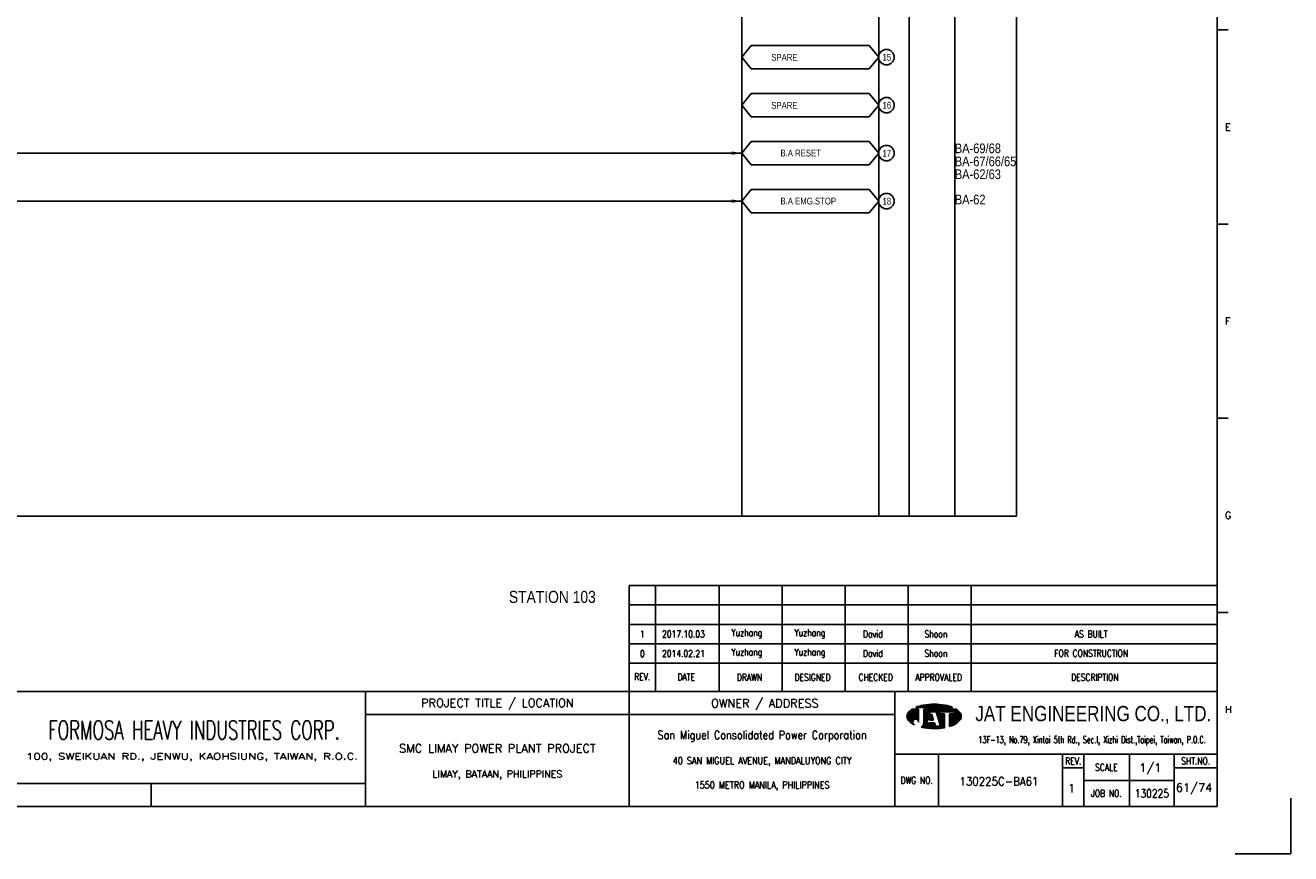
# Model space of a CAD drawing. Extents: x 2722 to 3688, y -648 to 35.
# Tile 2 of 3: x 3164 to 3688, y -648 to -305. Entities that reach past the tile are written whole.
import ezdxf
from ezdxf.enums import TextEntityAlignment as Align
from ezdxf.lldxf.tags import DXFTag

# ---------------------------------------------------------------- set-up
doc = ezdxf.new("R2010")
doc.units = 0
doc.header["$MEASUREMENT"] = 0
for name, color, linetype in [('B_DIM', 7, 'Continuous'), ('CON', 4, 'Continuous'), ('DCS', 7, 'Continuous'), ('HID', 2, 'HIDDEN'), ('T', 2, 'Continuous'), ('TEXT', 7, 'Continuous'), ('圖框CON', 4, 'Continuous'), ('框線', 6, 'Continuous')]:
    doc.layers.add(name, color=color, linetype=linetype)
doc.styles.add('AEH', font='simplex', dxfattribs={"width": 0.8, "bigfont": 'ae'})
doc.styles.add('DAYUKP', font='complex', dxfattribs={"bigfont": 'DAYUKP.SHX'})
doc.styles.add('E2', font='simplex.shx', dxfattribs={"height": 2})
doc.styles.add('E3', font='simplex.shx', dxfattribs={"height": 3})
doc.styles.add('ROMANS', font='romans', dxfattribs={"width": 0.8})
doc.styles.add('style3', font='ARIALN.TTF')
doc.styles.add('WMF-Arial0', font='arial.ttf')
tags = doc.linetypes.add('HIDDEN', pattern=[4, 1.5, -1, 1.5]).pattern_tags.tags
tags[8:9] = [DXFTag(74, 4), DXFTag(75, 0), DXFTag(340, '0'), DXFTag(46, 1.0), DXFTag(50, 0.0), DXFTag(44, 0.0), DXFTag(45, 0.0)]
tags[6:7] = [DXFTag(74, 4), DXFTag(75, 0), DXFTag(340, '0'), DXFTag(46, 1.0), DXFTag(50, 0.0), DXFTag(44, 0.0), DXFTag(45, 0.0)]
tags[4:5] = [DXFTag(74, 4), DXFTag(75, 0), DXFTag(340, '0'), DXFTag(46, 1.0), DXFTag(50, 0.0), DXFTag(44, 0.0), DXFTag(45, 0.0)]

# ---------------------------------------------------------------- blocks, each defined once
blk = doc.blocks.new('LEADER')
at = {"layer": 'CON'}
blk.add_solid([(0.85, -0.57), (0.85, -1.57), (3.85, -1.07)], dxfattribs=at)
blk = doc.blocks.new('1880-TITLE_BLK')
at = {"layer": 'TEXT', "color": 2, "linetype": 'Continuous', "style": 'E3'}
for tag, p in [('SCALE', (790.95, 31.17)), ('DWG_NO', (736.41, 26.44)), ('REV', (762.59, 23.97)), ('SHT_NO', (806.74, 23.97))]:
    blk.add_attdef(tag, text='', height=3, dxfattribs=at).set_placement(p, align=Align.MIDDLE)
at = {"layer": 'TEXT', "linetype": 'Continuous', "style": 'E2', "width": 0.6}
for tag, p in [('REV_DATE', (418.65, 19.76)), ('APPR_DATE', (492.93, 19.76))]:
    blk.add_attdef(tag, text='', height=2, dxfattribs=at).set_placement(p, align=Align.MIDDLE_LEFT)
blk = doc.blocks.new('1')
at = {"layer": 'B_DIM'}
for p, q in [((2181.53, 118.11), (1938.08, 118.11)), ((1938.08, 74.29), (1938.08, 118.11)), ((1948.92, 74.29), (1948.92, 118.11)), ((1975.28, 74.29), (1975.28, 118.11)), ((2001.39, 74.29), (2001.39, 118.11)), ((2027.5, 74.29), (2027.5, 118.11)), ((2053.62, 74.29), (2053.62, 118.11)), ((2079.73, 74.29), (2079.73, 118.11)), ((2181.53, 110.07), (1938.08, 110.07)), ((1938.08, 77.93), (1938.08, 104.33)), ((2181.53, 102.03), (1938.08, 102.03)), ((2181.53, 93.99), (1938.08, 93.99)), ((2181.53, 85.95), (1938.08, 85.95))]:
    blk.add_line(p, q, dxfattribs=at)
at = {"layer": 'Defpoints'}
blk.add_lwpolyline([(2189, 7.08), (2211.97, 7.08), (2211.97, 30.05)], dxfattribs=at)
at = {"layer": 'T', "color": 0, "lineweight": -3}
for p, q in [((2057.61, 67.67), (2058.11, 68.18)), ((2057.83, 67.67), (2058.43, 68.27)), ((2058.05, 67.67), (2058.73, 68.35)), ((2058.27, 67.67), (2059.03, 68.43)), ((2058.49, 67.67), (2059.32, 68.49)), ((2058.72, 67.67), (2059.6, 68.55)), ((2058.94, 67.67), (2059.87, 68.6)), ((2059.16, 67.67), (2060.14, 68.65)), ((2059.38, 67.67), (2060.41, 68.7)), ((2059.6, 67.67), (2060.67, 68.74)), ((2059.82, 67.67), (2060.93, 68.77)), ((2060.05, 67.67), (2061.18, 68.81)), ((2060.27, 67.67), (2061.44, 68.84)), ((2060.49, 67.67), (2061.69, 68.87)), ((2060.71, 67.67), (2061.93, 68.89)), ((2060.93, 67.67), (2062.18, 68.91)), ((2061.15, 67.67), (2062.42, 68.93)), ((2061.38, 67.67), (2062.66, 68.95)), ((2061.6, 67.67), (2062.89, 68.97)), ((2061.82, 67.67), (2063.13, 68.98)), ((2062.04, 67.67), (2063.36, 68.99)), ((2062.26, 67.67), (2063.59, 69)), ((2062.48, 67.67), (2063.82, 69)), ((2062.71, 67.67), (2064.04, 69.01)), ((2062.93, 67.67), (2064.27, 69.01)), ((2063.15, 67.67), (2064.49, 69.01)), ((2063.37, 67.67), (2064.71, 69.01)), ((2063.59, 67.67), (2064.92, 69)), ((2063.81, 67.67), (2065.14, 69)), ((2064.04, 67.67), (2065.35, 68.99)), ((2064.26, 67.67), (2065.56, 68.98)), ((2064.48, 67.67), (2065.78, 68.97)), ((2064.7, 67.67), (2065.98, 68.95)), ((2064.92, 67.67), (2066.19, 68.94)), ((2065.14, 67.67), (2066.4, 68.92)), ((2065.37, 67.67), (2066.6, 68.9)), ((2065.59, 67.67), (2066.8, 68.88)), ((2065.81, 67.67), (2067, 68.86)), ((2066.03, 67.67), (2067.2, 68.84)), ((2066.25, 67.67), (2067.4, 68.82)), ((2066.47, 67.67), (2067.6, 68.79)), ((2066.7, 67.67), (2067.79, 68.77)), ((2066.92, 67.67), (2067.98, 68.74)), ((2067.14, 67.67), (2068.18, 68.71)), ((2067.36, 67.67), (2068.37, 68.68)), ((2067.58, 67.67), (2068.56, 68.64)), ((2067.81, 67.67), (2068.75, 68.61)), ((2068.03, 67.67), (2068.93, 68.58)), ((2068.25, 67.67), (2069.12, 68.54)), ((2068.47, 67.67), (2069.3, 68.5)), ((2068.69, 67.67), (2069.48, 68.46)), ((2068.91, 67.67), (2069.66, 68.42)), ((2069.14, 67.67), (2069.84, 68.37)), ((2069.36, 67.67), (2070.01, 68.33)), ((2069.58, 67.67), (2070.19, 68.28)), ((2069.8, 67.67), (2070.36, 68.23)), ((2070.02, 67.67), (2070.53, 68.18)), ((2070.24, 67.67), (2070.7, 68.13)), ((2053.09, 63.82), (2056.14, 66.87)), ((2053.09, 64.04), (2055.92, 66.87)), ((2053.11, 63.62), (2056.36, 66.87)), ((2053.12, 64.29), (2055.7, 66.87)), ((2053.14, 63.43), (2056.58, 66.87)), ((2053.18, 63.25), (2056.8, 66.87)), ((2053.18, 64.57), (2055.47, 66.87)), ((2053.24, 63.08), (2057.03, 66.87)), ((2053.29, 64.91), (2055.25, 66.87)), ((2053.3, 62.92), (2057.25, 66.87)), ((2053.37, 62.77), (2057.47, 66.87)), ((2053.45, 62.63), (2057.69, 66.87)), ((2053.54, 62.5), (2057.91, 66.86)), ((2053.61, 65.45), (2054.47, 66.31)), ((2053.64, 62.37), (2057.91, 66.64)), ((2053.74, 62.25), (2057.91, 66.42)), ((2053.84, 62.14), (2057.91, 66.2)), ((2053.95, 62.02), (2057.91, 65.98)), ((2054.07, 61.91), (2057.91, 65.75)), ((2054.18, 61.8), (2057.91, 65.53)), ((2054.29, 61.7), (2057.91, 65.31)), ((2054.41, 61.59), (2057.91, 65.09)), ((2054.53, 61.49), (2057.91, 64.87)), ((2054.65, 61.39), (2057.91, 64.65)), ((2056.12, 62.63), (2057.91, 64.42)), ((2056.46, 62.75), (2057.91, 64.2)), ((2056.7, 62.77), (2057.91, 63.98)), ((2056.9, 62.75), (2057.91, 63.76)), ((2056.94, 67.67), (2057.09, 67.82)), ((2057.08, 62.71), (2057.91, 63.54)), ((2057.16, 67.67), (2057.44, 67.95)), ((2057.23, 62.64), (2057.91, 63.32)), ((2057.37, 62.56), (2057.91, 63.09)), ((2057.39, 67.67), (2057.78, 68.07)), ((2057.5, 62.46), (2057.91, 62.87)), ((2060.05, 63.24), (2063.68, 66.87)), ((2060.05, 63.46), (2063.46, 66.87)), ((2060.05, 63.68), (2063.23, 66.87)), ((2060.05, 63.9), (2063.01, 66.87)), ((2060.05, 64.13), (2062.79, 66.87)), ((2060.05, 64.35), (2062.57, 66.87)), ((2060.05, 64.57), (2062.35, 66.87)), ((2060.05, 64.79), (2062.13, 66.87)), ((2060.05, 65.01), (2061.9, 66.87)), ((2060.05, 65.23), (2061.68, 66.87)), ((2060.05, 65.46), (2061.46, 66.87)), ((2060.05, 66.12), (2060.79, 66.87)), ((2060.05, 66.34), (2060.57, 66.87)), ((2060.05, 66.56), (2060.35, 66.87)), ((2060.05, 66.79), (2060.13, 66.87)), ((2060.05, 65.68), (2061.24, 66.87)), ((2060.05, 65.9), (2061.02, 66.87)), ((2060.05, 63.02), (2062.67, 65.64)), ((2060.05, 62.8), (2062.57, 65.32)), ((2060.05, 62.57), (2062.47, 64.99)), ((2060.05, 62.35), (2062.36, 64.67)), ((2060.05, 62.13), (2062.26, 64.34)), ((2060.05, 61.91), (2062.16, 64.02)), ((2060.05, 61.69), (2062.05, 63.69)), ((2060.05, 61.46), (2061.95, 63.37)), ((2062.45, 62.32), (2063.71, 63.57)), ((2062.5, 62.58), (2063.65, 63.74)), ((2062.6, 62.91), (2063.6, 63.91)), ((2062.68, 62.32), (2063.76, 63.4)), ((2062.7, 63.23), (2063.55, 64.08)), ((2062.8, 63.56), (2063.49, 64.25)), ((2062.83, 65.8), (2063.9, 66.87)), ((2062.9, 62.32), (2063.81, 63.24)), ((2062.91, 63.88), (2063.44, 64.42)), ((2063.01, 64.2), (2063.39, 64.58)), ((2063.05, 65.8), (2064.12, 66.87)), ((2063.11, 64.53), (2063.33, 64.75)), ((2063.12, 62.32), (2063.87, 63.07)), ((2063.21, 64.85), (2063.28, 64.92)), ((2063.27, 65.8), (2064.34, 66.87)), ((2063.34, 62.32), (2063.92, 62.9)), ((2063.49, 65.8), (2064.56, 66.87)), ((2063.72, 65.8), (2064.79, 66.87)), ((2063.94, 65.8), (2065.01, 66.87)), ((2064.16, 65.8), (2065.23, 66.87)), ((2064.38, 65.8), (2065.45, 66.87)), ((2064.6, 65.8), (2065.67, 66.87)), ((2064.82, 65.8), (2065.89, 66.87)), ((2065.05, 65.8), (2066.12, 66.87)), ((2065.16, 65.69), (2066.34, 66.87)), ((2065.22, 65.53), (2066.56, 66.87)), ((2065.27, 65.36), (2066.78, 66.87)), ((2065.32, 65.19), (2067, 66.87)), ((2065.38, 65.02), (2067.22, 66.87)), ((2065.43, 64.85), (2067.45, 66.87)), ((2065.48, 64.69), (2067.67, 66.87)), ((2065.54, 64.52), (2066.74, 65.71)), ((2065.59, 64.35), (2066.74, 65.49)), ((2065.65, 64.18), (2066.74, 65.27)), ((2065.7, 64.01), (2066.74, 65.05)), ((2065.75, 63.84), (2066.9, 65)), ((2065.81, 63.68), (2067.12, 65)), ((2065.86, 63.51), (2067.35, 65)), ((2065.91, 63.34), (2067.57, 65)), ((2065.97, 63.17), (2067.79, 65)), ((2066.02, 63), (2068.01, 65)), ((2066.07, 62.84), (2068.23, 65)), ((2066.13, 62.67), (2068.46, 65)), ((2066.18, 62.5), (2068.61, 64.93)), ((2066.23, 62.33), (2068.61, 64.71)), ((2066.29, 62.16), (2068.61, 64.48)), ((2066.34, 61.99), (2068.61, 64.26)), ((2066.39, 61.83), (2068.61, 64.04)), ((2066.45, 61.66), (2068.61, 63.82)), ((2066.5, 61.49), (2068.61, 63.6)), ((2066.56, 61.32), (2068.61, 63.38)), ((2066.61, 61.15), (2068.61, 63.15)), ((2066.66, 60.99), (2068.61, 62.93)), ((2066.82, 65.8), (2067.89, 66.87)), ((2067.04, 65.8), (2068.11, 66.87)), ((2067.26, 65.8), (2068.33, 66.87)), ((2067.48, 65.8), (2068.55, 66.87)), ((2067.71, 65.8), (2068.78, 66.87)), ((2067.93, 65.8), (2069, 66.87)), ((2068.15, 65.8), (2069.22, 66.87)), ((2068.37, 65.8), (2069.44, 66.87)), ((2068.59, 65.8), (2069.66, 66.87)), ((2068.81, 65.8), (2069.88, 66.87)), ((2069.04, 65.8), (2070.11, 66.87)), ((2069.26, 65.8), (2070.33, 66.87)), ((2069.48, 65.8), (2070.55, 66.87)), ((2069.7, 65.8), (2070.77, 66.87)), ((2069.92, 65.8), (2070.99, 66.87)), ((2070.14, 65.8), (2071.21, 66.87)), ((2070.37, 65.8), (2071.44, 66.87)), ((2070.47, 67.67), (2070.87, 68.07)), ((2070.59, 65.8), (2071.66, 66.87)), ((2070.69, 67.67), (2071.03, 68.02)), ((2070.75, 63.08), (2074.07, 66.4)), ((2070.75, 62.86), (2074.19, 66.3)), ((2070.75, 62.63), (2074.31, 66.2)), ((2070.75, 62.41), (2074.43, 66.09)), ((2070.75, 62.19), (2074.54, 65.98)), ((2070.75, 61.97), (2074.66, 65.87)), ((2070.75, 61.75), (2074.77, 65.76)), ((2070.75, 61.53), (2074.87, 65.65)), ((2070.75, 61.3), (2074.98, 65.53)), ((2070.75, 61.08), (2075.08, 65.41)), ((2070.75, 60.86), (2075.17, 65.28)), ((2070.75, 60.64), (2075.25, 65.14)), ((2070.75, 63.96), (2071.78, 65)), ((2070.75, 63.74), (2072, 65)), ((2070.75, 63.52), (2072.22, 65)), ((2070.75, 63.3), (2072.45, 65)), ((2070.75, 64.41), (2071.34, 65)), ((2070.75, 64.19), (2071.56, 65)), ((2070.75, 64.85), (2070.89, 65)), ((2070.75, 64.63), (2071.12, 65)), ((2070.75, 60.42), (2075.33, 64.99)), ((2070.75, 60.2), (2075.39, 64.84)), ((2070.75, 59.97), (2075.45, 64.67)), ((2070.75, 59.75), (2075.5, 64.5)), ((2070.81, 65.8), (2071.88, 66.87)), ((2070.91, 67.67), (2071.2, 67.96)), ((2071.03, 65.8), (2072.1, 66.87)), ((2071.07, 59.85), (2075.53, 64.32)), ((2071.13, 67.67), (2071.36, 67.9)), ((2071.25, 65.8), (2072.32, 66.87)), ((2071.35, 67.67), (2071.52, 67.84)), ((2071.42, 59.97), (2075.56, 64.12)), ((2071.47, 65.8), (2072.54, 66.87)), ((2071.57, 67.67), (2071.68, 67.77)), ((2071.7, 65.8), (2072.77, 66.87)), ((2071.78, 60.12), (2075.57, 63.9)), ((2071.8, 67.67), (2071.83, 67.71)), ((2071.92, 65.8), (2072.99, 66.87)), ((2072.14, 65.8), (2073.21, 66.87)), ((2072.17, 60.28), (2075.55, 63.67)), ((2072.36, 65.8), (2073.43, 66.87)), ((2072.58, 65.8), (2073.57, 66.78)), ((2072.59, 60.48), (2075.51, 63.4)), ((2072.62, 65.62), (2073.7, 66.69)), ((2072.62, 65.39), (2073.83, 66.6)), ((2072.62, 65.17), (2073.95, 66.5)), ((2073.08, 60.75), (2075.42, 63.1)), ((2054.78, 61.29), (2055.59, 62.11)), ((2054.9, 61.2), (2055.48, 61.77)), ((2055.03, 61.11), (2055.46, 61.53)), ((2055.16, 61.01), (2055.47, 61.33)), ((2055.3, 60.93), (2055.52, 61.15)), ((2055.43, 60.84), (2055.59, 60.99)), ((2055.57, 60.76), (2055.67, 60.85)), ((2055.71, 60.67), (2055.76, 60.73)), ((2055.85, 60.59), (2055.88, 60.62)), ((2056, 60.52), (2056, 60.52)), ((2056.14, 60.44), (2056.14, 60.44)), ((2057.61, 62.35), (2057.91, 62.65)), ((2057.7, 62.23), (2057.91, 62.43)), ((2057.79, 62.09), (2057.91, 62.21)), ((2057.85, 61.93), (2057.91, 61.99)), ((2057.89, 61.75), (2057.91, 61.76)), ((2057.91, 61.54), (2057.91, 61.55)), ((2059.09, 59.4), (2061.43, 61.74)), ((2059.28, 59.36), (2061.33, 61.42)), ((2059.46, 59.32), (2061.23, 61.09)), ((2059.64, 59.29), (2061.12, 60.77)), ((2059.83, 59.25), (2061.02, 60.44)), ((2059.86, 60.39), (2061.54, 62.07)), ((2059.98, 60.73), (2061.64, 62.39)), ((2060.02, 59.22), (2060.92, 60.12)), ((2060.03, 61), (2061.74, 62.72)), ((2060.05, 61.24), (2060.05, 61.24)), ((2060.21, 59.19), (2060.93, 59.91)), ((2060.4, 59.16), (2061.15, 59.91)), ((2060.59, 59.13), (2061.38, 59.91)), ((2060.78, 59.1), (2061.6, 59.91)), ((2060.98, 59.07), (2063.16, 61.25)), ((2061.17, 59.04), (2063.38, 61.25)), ((2061.37, 59.02), (2063.6, 61.25)), ((2061.57, 59), (2063.82, 61.25)), ((2061.68, 59.99), (2062.94, 61.25)), ((2061.77, 58.97), (2064.04, 61.25)), ((2061.78, 60.32), (2062.71, 61.25)), ((2061.88, 60.64), (2062.49, 61.25)), ((2061.97, 58.95), (2064.27, 61.25)), ((2061.99, 60.96), (2062.27, 61.25)), ((2062.17, 58.94), (2064.45, 61.21)), ((2062.38, 58.92), (2064.51, 61.05)), ((2062.58, 58.9), (2064.56, 60.88)), ((2062.79, 58.89), (2064.61, 60.71)), ((2063, 58.88), (2064.67, 60.54)), ((2063.21, 58.87), (2064.72, 60.37)), ((2063.43, 58.86), (2064.77, 60.2)), ((2063.56, 62.32), (2063.97, 62.73)), ((2063.64, 58.85), (2064.82, 60.03)), ((2063.78, 62.32), (2064.03, 62.56)), ((2063.86, 58.85), (2064.92, 59.91)), ((2064.01, 62.32), (2064.08, 62.39)), ((2064.08, 58.84), (2065.15, 59.91)), ((2064.3, 58.84), (2065.37, 59.91)), ((2064.52, 58.84), (2065.59, 59.91)), ((2064.74, 58.85), (2065.81, 59.91)), ((2064.97, 58.85), (2066.03, 59.91)), ((2065.2, 58.86), (2066.25, 59.91)), ((2065.43, 58.87), (2066.48, 59.91)), ((2065.66, 58.88), (2066.7, 59.91)), ((2065.9, 58.89), (2066.92, 59.91)), ((2066.14, 58.91), (2068.61, 61.38)), ((2066.38, 58.93), (2068.61, 61.16)), ((2066.62, 58.95), (2068.61, 60.94)), ((2066.72, 60.82), (2068.61, 62.71)), ((2066.77, 60.65), (2068.61, 62.49)), ((2066.82, 60.48), (2068.61, 62.27)), ((2066.87, 58.97), (2068.61, 60.72)), ((2066.88, 60.31), (2068.61, 62.05)), ((2066.93, 60.14), (2068.61, 61.82)), ((2066.98, 59.98), (2068.61, 61.6)), ((2067.11, 59), (2068.61, 60.49)), ((2067.37, 59.03), (2068.61, 60.27)), ((2067.62, 59.06), (2068.61, 60.05)), ((2067.88, 59.1), (2068.61, 59.83)), ((2068.14, 59.14), (2068.61, 59.61)), ((2068.4, 59.18), (2068.61, 59.38)), ((2073.74, 61.19), (2075.24, 62.69))]:
    blk.add_line(p, q, dxfattribs=at)
at = {"layer": 'T', "lineweight": -3}
for p, q in [((2057.91, 66.87), (2055.21, 66.87)), ((2056.73, 67.67), (2071.93, 67.67)), ((2057.91, 66.87), (2057.91, 61.52)), ((2073.45, 66.87), (2060.05, 66.87)), ((2060.05, 66.33), (2060.05, 66.87)), ((2060.05, 66.87), (2060.05, 61.23)), ((2061.8, 63.05), (2060.05, 61.24)), ((2060.85, 59.91), (2062.72, 65.8)), ((2063.26, 65), (2062.41, 62.32)), ((2062.72, 65.8), (2065.13, 65.8)), ((2064.1, 62.32), (2063.26, 65)), ((2063.79, 65.8), (2065.13, 65.8)), ((2065.13, 65.8), (2067, 59.91)), ((2066.74, 65.8), (2072.62, 65.8)), ((2066.74, 65), (2066.74, 65.8)), ((2068.61, 65), (2066.74, 65)), ((2068.61, 65), (2068.61, 59.21)), ((2072.62, 65), (2070.75, 65)), ((2070.75, 65), (2070.75, 59.74)), ((2072.62, 65.8), (2072.62, 65)), ((2061.65, 59.91), (2060.85, 59.91)), ((2062.08, 61.25), (2061.65, 59.91)), ((2064.44, 61.25), (2062.08, 61.25)), ((2062.41, 62.32), (2064.1, 62.32)), ((2064.86, 59.91), (2064.44, 61.25)), ((2067, 59.91), (2064.86, 59.91))]:
    blk.add_line(p, q, dxfattribs=at)
for centre, major_axis, start_param, end_param in [((2062.5, 54), (-10.49, 10.49), 5.683021, 5.897183), ((2064.33, 44.23), (-17.52, 17.52), 5.497787, 5.683021), ((2064.33, 44.23), (17.52, 17.52), 0.600164, 0.785398), ((2066.16, 54), (10.49, 10.49), 0.386002, 0.600164), ((2055.58, 63.92), (1.76, 1.76), 1.614811, 2.356194), ((2055.58, 63.92), (-1.76, 1.76), 0.785398, 1.526782), ((2059.72, 60.14), (-5.73, 5.73), 6.088179, 6.3272), ((2068.93, 60.14), (-5.73, 5.73), 4.668374, 4.907395), ((2073.07, 63.92), (-1.76, 1.76), 3.926991, 4.668374), ((2073.07, 63.92), (1.76, 1.76), 4.756403, 5.497787), ((2059.72, 67.71), (5.73, 5.73), 3.097578, 3.478972), ((2056.68, 61.54), (-0.868, 0.868), 3.906164, 8.245601), ((2057.88, 61.28), (1.53, 1.53), 4.470635, 5.546585), ((2064.33, 83.62), (17.52, 17.52), 3.710226, 3.926991), ((2064.33, 83.62), (17.52, 17.52), 3.926991, 4.100643), ((2066.16, 73.85), (-10.49, 10.49), 2.670765, 2.781027), ((2068.93, 67.71), (-5.73, 5.73), 2.781027, 3.185607)]:
    blk.add_ellipse(centre, major_axis=major_axis, ratio=1, start_param=start_param, end_param=end_param, dxfattribs=at)
at = {"layer": '圖框CON'}
for p, q in [((2186.14, 348.2), (2181.53, 348.2)), ((2186.14, 267.8), (2181.53, 267.8)), ((2186.14, 187.4), (2181.53, 187.4)), ((2186.14, 107), (2181.53, 107)), ((2048.1, 48.3), (2181.53, 48.3)), ((2066.14, 48.3), (2066.14, 26.6)), ((2117.55, 48.3), (2117.55, 26.6)), ((2126.28, 48.3), (2126.28, 26.6)), ((2145.25, 26.6), (2145.25, 48.3)), ((2163.72, 26.6), (2163.72, 48.3)), ((2117.55, 42.62), (2126.28, 42.62)), ((2163.72, 42.62), (2181.53, 42.62)), ((2126.28, 37.45), (2163.72, 37.45)), ((1740.17, 36.15), (1740.17, 26.6))]:
    blk.add_line(p, q, dxfattribs=at)
for points in [[(1828.89, 26.6), (1828.89, 74.29)], [(1938.08, 26.6), (1938.08, 74.29)], [(2048.1, 26.6), (2048.1, 74.29)], [(2048.1, 64.75), (1828.89, 64.75)], [(1828.89, 36.15), (1802.67, 36.15), (1651.45, 36.15)]]:
    blk.add_lwpolyline(points, dxfattribs=at)
at = {"layer": '框線'}
for p, q in [((2181.53, 26.6), (2181.53, 669.81)), ((2181.53, 74.29), (1308.62, 74.29)), ((2181.53, 26.6), (1308.62, 26.6))]:
    blk.add_line(p, q, dxfattribs=at)
at = {"style": 'DAYUKP'}
for s, p in [('E', (2184.79, 307.99)), ('F', (2184.79, 227.59)), ('G', (2184.79, 147.19)), ('H', (2184.79, 66.79))]:
    blk.add_text(s, height=2.87, dxfattribs=at).set_placement(p, align=Align.MIDDLE_LEFT)
at = {"style": 'WMF-Arial0', "width": 0.8}
blk.add_text('JAT ENGINEERING CO., LTD.', height=6.3172, dxfattribs=at).set_placement((2130.24, 64.55), align=Align.MIDDLE)
at = {"color": 90, "ltscale": 500, "style": 'ROMANS', "width": 0.65}
blk.add_text('FORMOSA HEAVY INDUSTRIES CORP.', height=7.7366, dxfattribs=at).set_placement((1757.9, 58.28), align=Align.MIDDLE)
at = {"color": 2, "ltscale": 500, "style": 'ROMANS', "width": 0.85}
blk.add_text('San Miguel Consolidated Power Corporation', height=3.4457, dxfattribs=at).set_placement((1993.09, 56.23), align=Align.MIDDLE_CENTER)
at = {"color": 2, "ltscale": 500, "style": 'ROMANS'}
for s, height, p in [('SMC LIMAY POWER PLANT PROJECT', 3.4457, (1883.48, 50.7)), ('LIMAY, BATAAN, PHILIPPINES', 2.8714, (1883.48, 40.08))]:
    blk.add_text(s, height=height, dxfattribs=at).set_placement(p, align=Align.MIDDLE_CENTER)
at = {"color": 4, "ltscale": 500, "style": 'ROMANS', "width": 0.85}
for s, p in [('40 SAN MIGUEL AVENUE, MANDALUYONG CITY', (1993.09, 45.61)), ('1550 METRO MANILA, PHILIPPINES', (1993.09, 35.51))]:
    blk.add_text(s, height=2.8714, dxfattribs=at).set_placement(p, align=Align.MIDDLE_CENTER)
at = {"layer": 'B_DIM', "style": 'AEH', "width": 0.8}
for s, height, p in [('REV.', 2.871, (1943.45, 80.37)), ('DATE', 2.871, (1961.68, 80.21)), ('DRAWN', 2.871, (1987.87, 80.12)), ('DESIGNED', 2.871, (2013.98, 80.12)), ('CHECKED', 2.871, (2040.1, 80.12)), ('APPROVALED', 2.871, (2066.21, 80.12)), ('DESCRIPTION', 2.8714, (2130.87, 80.12))]:
    blk.add_text(s, height=height, dxfattribs=at).set_placement(p, align=Align.MIDDLE)
at = {"layer": 'HID', "ltscale": 500, "style": 'ROMANS'}
for s, p in [('PROJECT TITLE / LOCATION', (1883.48, 69.28)), ('OWNER / ADDRESS', (1994.25, 69.12))]:
    blk.add_text(s, height=3.4457, dxfattribs=at).set_placement(p, align=Align.MIDDLE)
at = {"layer": 'HID', "style": 'ROMANS', "width": 1.216198}
blk.add_text('100, SWEIKUAN RD., JENWU, KAOHSIUNG, TAIWAN, R.O.C.', height=2.5897, dxfattribs=at).set_placement((1688.31, 46.06), (1825.84, 46.06), align=Align.FIT)
at = {"layer": 'HID', "color": 7, "style": 'ROMANS', "width": 0.8}
for s, p in [('REV.', (2121.92, 45.46)), ('SHT.NO.', (2172.62, 45.46)), ('SCALE', (2135.64, 42.87)), ('DWG NO.', (2057.12, 37.45)), ('JOB NO.', (2135.64, 32.03))]:
    blk.add_text(s, height=2.871, dxfattribs=at).set_placement(p, align=Align.MIDDLE)
at = {"layer": 'T', "color": 2, "ltscale": 500, "style": 'ROMANS', "width": 0.65}
blk.add_text('13F-13, No.79, Xintai 5th Rd., Sec.I, Xizhi Dist.,Taipei, Taiwan, P.O.C.', height=2.8714, dxfattribs=at).set_placement((2129.74, 52.81), align=Align.CENTER)

msp = doc.modelspace()

# ---------------------------------------------------------------- linework, layer by layer
at = {"layer": 'CON', "color": 6}
for p, q in [((3460.68, -317.9), (3464.58, -313.08)), ((3513.48, -313.08), (3464.58, -313.08)), ((3517.38, -317.9), (3513.48, -313.08)), ((3460.68, -317.9), (3464.58, -322.72)), ((3517.38, -317.9), (3513.48, -322.72)), ((3464.58, -322.72), (3513.48, -322.72)), ((3460.68, -337.77), (3464.58, -332.95)), ((3513.48, -332.95), (3464.58, -332.95)), ((3517.38, -337.77), (3513.48, -332.95)), ((3460.68, -337.77), (3464.58, -342.58)), ((3517.38, -337.77), (3513.48, -342.58)), ((3464.58, -342.58), (3513.48, -342.58)), ((3460.68, -357.64), (3464.58, -352.82)), ((3513.48, -352.82), (3464.58, -352.82)), ((3517.38, -357.64), (3513.48, -352.82)), ((3460.68, -357.64), (3464.58, -362.45)), ((3517.38, -357.64), (3513.48, -362.45)), ((3464.58, -362.45), (3513.48, -362.45)), ((3460.68, -377.5), (3464.58, -372.69)), ((3513.48, -372.69), (3464.58, -372.69)), ((3517.38, -377.5), (3513.48, -372.69)), ((3460.68, -377.5), (3464.58, -382.32)), ((3464.58, -382.32), (3513.48, -382.32)), ((3517.38, -377.5), (3513.48, -382.32))]:
    msp.add_line(p, q, dxfattribs=at)
at = {"layer": 'CON'}
for p, q in [((3015.48, -357.64), (3460.68, -357.64)), ((3015.48, -377.5), (3460.68, -377.5))]:
    msp.add_line(p, q, dxfattribs=at)
msp.add_lwpolyline([(2860.43, -8.19), (3574.43, -8.19), (3574.43, -507.99), (2860.43, -507.99)], close=True, dxfattribs=at)
for centre in [(3520.6, -317.9), (3520.6, -337.77), (3520.6, -357.64), (3520.6, -377.5)]:
    msp.add_circle(centre, 3.21, dxfattribs=at)
at = {"layer": 'HID'}
for p, q in [((3460.68, -8.19), (3460.68, -507.99)), ((3517.38, -8.89), (3517.38, -507.99)), ((3529.98, -8.89), (3529.98, -507.99)), ((3548.88, -8.19), (3548.88, -507.99))]:
    msp.add_line(p, q, dxfattribs=at)

# ---------------------------------------------------------------- block references
msp.add_blockref('1', (1476, -654.78))
at = {"layer": 'CON', "xscale": 1.4, "yscale": 1.4, "zscale": 1.4}
for p in [(3455.29, -356.14), (3455.29, -376.01)]:
    msp.add_blockref('LEADER', p, dxfattribs=at)
at = {"layer": 'TEXT', "color": 0}
ref = msp.add_blockref('1880-TITLE_BLK', (2721.34, -648.12), dxfattribs=dict(at, xscale=1.148576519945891, yscale=1.148576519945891, zscale=1.148576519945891))
ref.add_attrib('DWG_NO', '130225C-BA61', dxfattribs={"color": 2, "linetype": 'Continuous', "height": 3.4457, "style": 'E3', "width": 0.9}).set_placement((3567.17, -617.75), align=Align.MIDDLE)
ref.add_attrib('REV', '1', dxfattribs={"color": 2, "linetype": 'Continuous', "height": 3.45, "style": 'E3'}).set_placement((3597.24, -620.58), align=Align.MIDDLE)
ref.add_attrib('SCALE', '1/1', dxfattribs={"color": 2, "linetype": 'Continuous', "height": 3.446, "style": 'E3'}).set_placement((3629.81, -612.32), align=Align.MIDDLE)
ref.add_attrib('SHT_NO', '61/74', dxfattribs={"color": 2, "linetype": 'Continuous', "height": 3.446, "style": 'E3'}).set_placement((3647.95, -620.58), align=Align.MIDDLE)

# ---------------------------------------------------------------- texts
at = {"layer": 'CON', "style": 'style3'}
for s, p in [('SPARE', (3472.9, -320.21)), ('15', (3518.97, -320.18)), ('SPARE', (3472.9, -340.08)), ('16', (3518.97, -340.05)), ('B.A RESET', (3476.72, -359.85)), ('17', (3518.97, -359.92)), ('B.A EMG.STOP', (3476.72, -379.72)), ('18', (3518.97, -379.78))]:
    msp.add_text(s, height=2.8, dxfattribs=at).set_placement(p, align=Align.BOTTOM_LEFT)
for s, p in [('BA-69/68', (3548.88, -357.66)), ('BA-67/66/65', (3548.88, -363.06)), ('BA-62/63', (3548.88, -368.38)), ('BA-62', (3548.88, -378.85))]:
    msp.add_text(s, height=4, dxfattribs=at).set_placement(p)
at = {"layer": 'DCS', "linetype": 'ByBlock', "style": 'style3'}
msp.add_text('STATION 103', height=5, dxfattribs=at).set_placement((3364.27, -543.88))
at = {"layer": 'T', "style": 'AEH', "width": 0.8}
for s, height, p in [('1', 2.87, (3419.53, -556.8)), ('2017.10.03', 2.871, (3436.54, -556.77)), ('Yuzhang', 2.871, (3462.73, -556.69)), ('Yuzhang', 2.871, (3488.85, -556.69)), ('David', 2.871, (3514.96, -556.69)), ('Shoon', 2.871, (3541.07, -556.69)), ('AS BUILT', 2.871, (3605.34, -556.69)), ('0', 2.87, (3419.53, -564.84)), ('2014.02.21', 2.871, (3436.54, -564.81)), ('Yuzhang', 2.871, (3462.73, -564.73)), ('Yuzhang', 2.871, (3488.85, -564.73)), ('David', 2.871, (3514.96, -564.73)), ('Shoon', 2.871, (3541.07, -564.73)), ('FOR CONSTRUCTION', 2.8714, (3605.34, -564.73))]:
    msp.add_text(s, height=height, dxfattribs=at).set_placement(p, align=Align.MIDDLE)
at = {"layer": 'TEXT', "color": 2, "style": 'E3', "width": 0.8}
msp.add_text('130225', height=3.446, dxfattribs=at).set_placement((3630.48, -622.75), align=Align.MIDDLE_CENTER)

doc.saveas('drawing.dxf')
